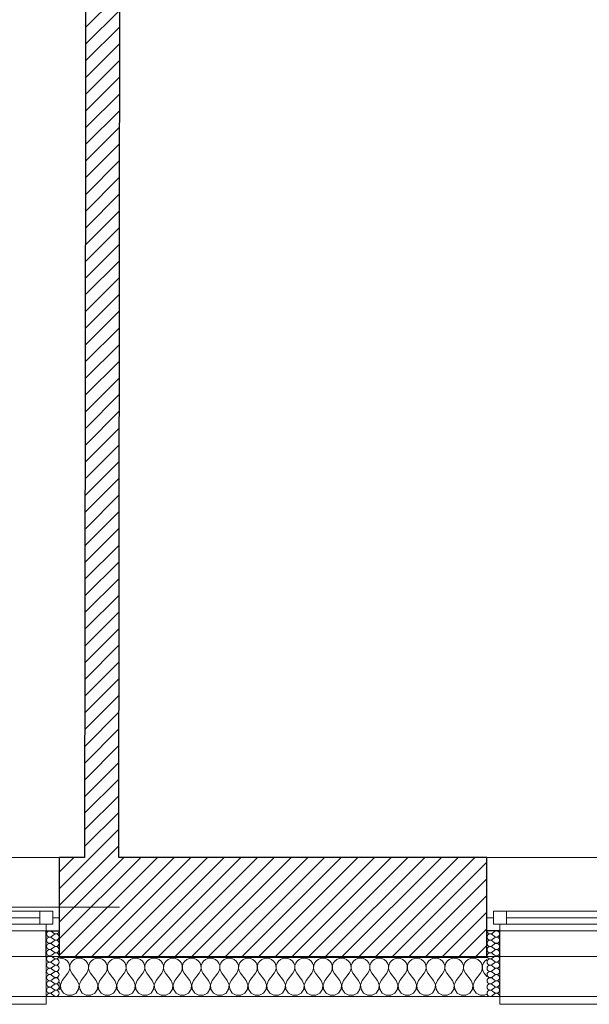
# Model space of a CAD drawing. Header units: millimetres. Extents: x -21056 to 421, y 9759 to 15589.
# Tile 105 of 120: x -999 to -782, y 9867 to 10243. Entities that reach past the tile are written whole.
import ezdxf

# ---------------------------------------------------------------- set-up
doc = ezdxf.new("R2010")
doc.units = ezdxf.units.MM
doc.header["$LTSCALE"] = 25
doc.header["$MEASUREMENT"] = 0
doc.linetypes.add('Kropki i Kreski', pattern=[670.277762, 352.777767, -176.388884, 0, -141.111112])
doc.linetypes.add('Przerywana', pattern=[240, 120, -120])
for name, color, linetype in [('Konstrukcja - Siatki mod', 7, 'Continuous'), ('KR_INW', 7, 'Continuous'), ('NAPIS_SODON', 7, 'Continuous'), ('Okna ArchiCADa', 7, 'Continuous')]:
    doc.layers.add(name, color=color, linetype=linetype)
for name, color, linetype, lineweight in [('Konstrukcja - Siatki mod_Nr_pióra__48', 1, 'Continuous', 15), ('KR_INW_Nr_pióra__101', 252, 'Continuous', 5), ('KR_INW_Nr_pióra__102', 3, 'Continuous', 5), ('KR_INW_Nr_pióra__27', 7, 'Continuous', 25), ('KR_INW_Nr_pióra__47', 7, 'Continuous', 15), ('NAPIS_SODON_Nr_pióra__1', 7, 'Continuous', 13), ('Okna ArchiCADa_Nr_pióra__1', 7, 'Continuous', 13), ('Okna ArchiCADa_Nr_pióra__27', 7, 'Continuous', 25)]:
    doc.layers.add(name, color=color, linetype=linetype, lineweight=lineweight)
pattern_1 = [(45, (0, 0), (-31.819804, 31.819804), [])]

# ---------------------------------------------------------------- blocks, each defined once
blk = doc.blocks.new('Strop_1', base_point=(179225, 121523.3))
at = {"layer": 'NAPIS_SODON_Nr_pióra__1', "linetype": 'Continuous', "flags": 128}
blk.add_lwpolyline([(179225, 121523.3), (179225.9, 107003.8), (250898.3, 107008.3), (250897.4, 121527.8)], close=True, dxfattribs=at)
blk = doc.blocks.new('*X413')
at = {"layer": 'KR_INW_Nr_pióra__102', "linetype": 'Continuous'}
for p, q in [((237857.1, 107001.6), (237853.4, 107001)), ((237866.9, 107000.2), (237857.1, 107001.6)), ((237875.9, 106996.2), (237866.9, 107000.2)), ((237883.5, 106989.9), (237875.9, 106996.2)), ((237889.1, 106981.8), (237883.5, 106989.9)), ((237892.2, 106972.5), (237889.1, 106981.8)), ((237892.7, 106962.6), (237892.2, 106972.5)), ((237893.5, 106972.5), (237893, 106962.6)), ((237896.6, 106981.8), (237893.5, 106972.5)), ((237902.2, 106989.9), (237896.6, 106981.8)), ((237909.8, 106996.2), (237902.2, 106989.9)), ((237918.8, 107000.2), (237909.8, 106996.2)), ((237928.6, 107001.6), (237918.8, 107000.2)), ((237938.3, 107000.2), (237928.6, 107001.6)), ((237947.3, 106996.2), (237938.3, 107000.2)), ((237954.9, 106989.9), (237947.3, 106996.2)), ((237960.5, 106981.8), (237954.9, 106989.9)), ((237963.7, 106972.5), (237960.5, 106981.8)), ((237964.1, 106962.6), (237963.7, 106972.5)), ((237964.9, 106972.5), (237964.4, 106962.6)), ((237968.1, 106981.8), (237964.9, 106972.5)), ((237973.6, 106989.9), (237968.1, 106981.8)), ((237981.2, 106996.2), (237973.6, 106989.9)), ((237990.2, 107000.2), (237981.2, 106996.2)), ((238000, 107001.6), (237990.2, 107000.2)), ((238009.8, 107000.2), (238000, 107001.6)), ((238018.8, 106996.2), (238009.8, 107000.2)), ((238026.4, 106989.9), (238018.8, 106996.2)), ((238031.9, 106981.8), (238026.4, 106989.9)), ((238035.1, 106972.5), (238031.9, 106981.8)), ((238035.6, 106962.6), (238035.1, 106972.5)), ((238036.3, 106972.5), (238035.9, 106962.6)), ((238039.5, 106981.8), (238036.3, 106972.5)), ((238045.1, 106989.9), (238039.5, 106981.8)), ((238052.7, 106996.2), (238045.1, 106989.9)), ((238061.7, 107000.2), (238052.7, 106996.2)), ((238071.4, 107001.6), (238061.7, 107000.2)), ((238081.2, 107000.2), (238071.4, 107001.6)), ((238090.2, 106996.2), (238081.2, 107000.2)), ((238097.8, 106989.9), (238090.2, 106996.2)), ((238103.4, 106981.8), (238097.8, 106989.9)), ((238106.5, 106972.5), (238103.4, 106981.8)), ((238107, 106962.6), (238106.5, 106972.5)), ((238107.8, 106972.5), (238107.3, 106962.6)), ((238110.9, 106981.8), (238107.8, 106972.5)), ((238116.5, 106989.9), (238110.9, 106981.8)), ((238124.1, 106996.2), (238116.5, 106989.9)), ((238133.1, 107000.2), (238124.1, 106996.2)), ((238142.9, 107001.6), (238133.1, 107000.2)), ((238152.6, 107000.2), (238142.9, 107001.6)), ((238161.6, 106996.2), (238152.6, 107000.2)), ((238169.2, 106989.9), (238161.6, 106996.2)), ((238174.8, 106981.8), (238169.2, 106989.9)), ((238177.9, 106972.5), (238174.8, 106981.8)), ((238178.4, 106962.6), (238177.9, 106972.5)), ((238179.2, 106972.5), (238178.7, 106962.6)), ((238182.3, 106981.8), (238179.2, 106972.5)), ((238187.9, 106989.9), (238182.3, 106981.8)), ((238195.5, 106996.2), (238187.9, 106989.9)), ((238204.5, 107000.2), (238195.5, 106996.2)), ((238214.3, 107001.6), (238204.5, 107000.2)), ((238224, 107000.2), (238214.3, 107001.6)), ((238233.1, 106996.2), (238224, 107000.2)), ((238240.6, 106989.9), (238233.1, 106996.2)), ((238246.2, 106981.8), (238240.6, 106989.9)), ((238249.4, 106972.5), (238246.2, 106981.8)), ((238249.9, 106962.6), (238249.4, 106972.5)), ((238250.6, 106972.5), (238250.1, 106962.6)), ((238253.8, 106981.8), (238250.6, 106972.5)), ((238259.4, 106989.9), (238253.8, 106981.8)), ((238266.9, 106996.2), (238259.4, 106989.9)), ((238276, 107000.2), (238266.9, 106996.2)), ((238285.7, 107001.6), (238276, 107000.2)), ((238295.5, 107000.2), (238285.7, 107001.6)), ((238304.5, 106996.2), (238295.5, 107000.2)), ((238312.1, 106989.9), (238304.5, 106996.2)), ((238317.7, 106981.8), (238312.1, 106989.9)), ((238320.8, 106972.5), (238317.7, 106981.8)), ((238321.3, 106962.6), (238320.8, 106972.5)), ((238322.1, 106972.5), (238321.6, 106962.6)), ((238325.2, 106981.8), (238322.1, 106972.5)), ((238330.8, 106989.9), (238325.2, 106981.8)), ((238338.4, 106996.2), (238330.8, 106989.9)), ((238347.4, 107000.2), (238338.4, 106996.2)), ((238357.1, 107001.6), (238347.4, 107000.2)), ((238366.9, 107000.2), (238357.1, 107001.6)), ((238375.9, 106996.2), (238366.9, 107000.2)), ((238383.5, 106989.9), (238375.9, 106996.2)), ((238389.1, 106981.8), (238383.5, 106989.9)), ((238392.2, 106972.5), (238389.1, 106981.8)), ((238392.7, 106962.6), (238392.2, 106972.5)), ((238393.5, 106972.5), (238393, 106962.6)), ((238396.6, 106981.8), (238393.5, 106972.5)), ((238402.2, 106989.9), (238396.6, 106981.8)), ((238409.8, 106996.2), (238402.2, 106989.9)), ((238418.8, 107000.2), (238409.8, 106996.2)), ((238428.6, 107001.6), (238418.8, 107000.2)), ((238438.3, 107000.2), (238428.6, 107001.6)), ((238447.3, 106996.2), (238438.3, 107000.2)), ((238454.9, 106989.9), (238447.3, 106996.2)), ((238460.5, 106981.8), (238454.9, 106989.9)), ((238463.7, 106972.5), (238460.5, 106981.8)), ((238464.1, 106962.6), (238463.7, 106972.5)), ((238464.9, 106972.5), (238464.4, 106962.6)), ((238468.1, 106981.8), (238464.9, 106972.5)), ((238473.6, 106989.9), (238468.1, 106981.8)), ((238481.2, 106996.2), (238473.6, 106989.9)), ((238490.2, 107000.2), (238481.2, 106996.2)), ((238500, 107001.6), (238490.2, 107000.2)), ((238509.8, 107000.2), (238500, 107001.6)), ((238518.8, 106996.2), (238509.8, 107000.2)), ((238526.4, 106989.9), (238518.8, 106996.2)), ((238531.9, 106981.8), (238526.4, 106989.9)), ((238535.1, 106972.5), (238531.9, 106981.8)), ((238535.6, 106962.6), (238535.1, 106972.5)), ((238536.3, 106972.5), (238535.9, 106962.6)), ((238539.5, 106981.8), (238536.3, 106972.5)), ((238545.1, 106989.9), (238539.5, 106981.8)), ((238552.7, 106996.2), (238545.1, 106989.9)), ((238561.7, 107000.2), (238552.7, 106996.2)), ((238571.4, 107001.6), (238561.7, 107000.2)), ((238581.2, 107000.2), (238571.4, 107001.6)), ((238590.2, 106996.2), (238581.2, 107000.2)), ((238597.8, 106989.9), (238590.2, 106996.2)), ((238603.4, 106981.8), (238597.8, 106989.9)), ((238606.5, 106972.5), (238603.4, 106981.8)), ((238607, 106962.6), (238606.5, 106972.5)), ((238607.8, 106972.5), (238607.3, 106962.6)), ((238610.9, 106981.8), (238607.8, 106972.5)), ((238616.5, 106989.9), (238610.9, 106981.8)), ((238624.1, 106996.2), (238616.5, 106989.9)), ((238633.1, 107000.2), (238624.1, 106996.2)), ((238642.9, 107001.6), (238633.1, 107000.2)), ((238652.6, 107000.2), (238642.9, 107001.6)), ((238661.6, 106996.2), (238652.6, 107000.2)), ((238669.2, 106989.9), (238661.6, 106996.2)), ((238674.8, 106981.8), (238669.2, 106989.9)), ((238677.9, 106972.5), (238674.8, 106981.8)), ((238678.4, 106962.6), (238677.9, 106972.5)), ((238679.2, 106972.5), (238678.7, 106962.6)), ((238682.3, 106981.8), (238679.2, 106972.5)), ((238687.9, 106989.9), (238682.3, 106981.8)), ((238695.5, 106996.2), (238687.9, 106989.9)), ((238704.5, 107000.2), (238695.5, 106996.2)), ((238714.3, 107001.6), (238704.5, 107000.2)), ((238724, 107000.2), (238714.3, 107001.6)), ((238733.1, 106996.2), (238724, 107000.2)), ((238740.6, 106989.9), (238733.1, 106996.2)), ((238746.2, 106981.8), (238740.6, 106989.9)), ((238749.4, 106972.5), (238746.2, 106981.8)), ((238749.9, 106962.6), (238749.4, 106972.5)), ((238750.6, 106972.5), (238750.1, 106962.6)), ((238753.8, 106981.8), (238750.6, 106972.5)), ((238759.4, 106989.9), (238753.8, 106981.8)), ((238766.9, 106996.2), (238759.4, 106989.9)), ((238776, 107000.2), (238766.9, 106996.2)), ((238785.7, 107001.6), (238776, 107000.2)), ((238795.5, 107000.2), (238785.7, 107001.6)), ((238804.5, 106996.2), (238795.5, 107000.2)), ((238812.1, 106989.9), (238804.5, 106996.2)), ((238817.7, 106981.8), (238812.1, 106989.9)), ((238820.8, 106972.5), (238817.7, 106981.8)), ((238821.3, 106962.6), (238820.8, 106972.5)), ((238822.1, 106972.5), (238821.6, 106962.6)), ((238825.2, 106981.8), (238822.1, 106972.5)), ((238830.8, 106989.9), (238825.2, 106981.8)), ((238838.4, 106996.2), (238830.8, 106989.9)), ((238847.4, 107000.2), (238838.4, 106996.2)), ((238857.1, 107001.6), (238847.4, 107000.2)), ((238866.9, 107000.2), (238857.1, 107001.6)), ((238875.9, 106996.2), (238866.9, 107000.2)), ((238883.5, 106989.9), (238875.9, 106996.2)), ((238889.1, 106981.8), (238883.5, 106989.9)), ((238892.2, 106972.5), (238889.1, 106981.8)), ((238892.7, 106962.6), (238892.2, 106972.5)), ((238893.5, 106972.5), (238893, 106962.6)), ((238896.6, 106981.8), (238893.5, 106972.5)), ((238902.2, 106989.9), (238896.6, 106981.8)), ((238909.8, 106996.2), (238902.2, 106989.9)), ((238918.8, 107000.2), (238909.8, 106996.2)), ((238928.6, 107001.6), (238918.8, 107000.2)), ((238938.3, 107000.2), (238928.6, 107001.6)), ((238947.3, 106996.2), (238938.3, 107000.2)), ((238954.9, 106989.9), (238947.3, 106996.2)), ((238960.5, 106981.8), (238954.9, 106989.9)), ((238963.7, 106972.5), (238960.5, 106981.8)), ((238964.1, 106962.6), (238963.7, 106972.5)), ((238964.9, 106972.5), (238964.4, 106962.6)), ((238968.1, 106981.8), (238964.9, 106972.5)), ((238973.6, 106989.9), (238968.1, 106981.8)), ((238981.2, 106996.2), (238973.6, 106989.9)), ((238990.2, 107000.2), (238981.2, 106996.2)), ((239000, 107001.6), (238990.2, 107000.2)), ((239009.8, 107000.2), (239000, 107001.6)), ((239018.8, 106996.2), (239009.8, 107000.2)), ((239026.4, 106989.9), (239018.8, 106996.2)), ((239031.9, 106981.8), (239026.4, 106989.9)), ((239035.1, 106972.5), (239031.9, 106981.8)), ((239035.6, 106962.6), (239035.1, 106972.5)), ((239036.3, 106972.5), (239035.9, 106962.6)), ((239039.5, 106981.8), (239036.3, 106972.5)), ((239045.1, 106989.9), (239039.5, 106981.8)), ((239052.7, 106996.2), (239045.1, 106989.9)), ((239061.7, 107000.2), (239052.7, 106996.2)), ((239071.4, 107001.6), (239061.7, 107000.2)), ((239081.2, 107000.2), (239071.4, 107001.6)), ((239090.2, 106996.2), (239081.2, 107000.2)), ((239097.8, 106989.9), (239090.2, 106996.2)), ((239103.4, 106981.8), (239097.8, 106989.9)), ((239106.5, 106972.5), (239103.4, 106981.8)), ((239107, 106962.6), (239106.5, 106972.5)), ((239107.8, 106972.5), (239107.3, 106962.6)), ((239110.9, 106981.8), (239107.8, 106972.5)), ((239116.5, 106989.9), (239110.9, 106981.8)), ((239124.1, 106996.2), (239116.5, 106989.9)), ((239133.1, 107000.2), (239124.1, 106996.2)), ((239142.9, 107001.6), (239133.1, 107000.2)), ((239152.6, 107000.2), (239142.9, 107001.6)), ((239161.6, 106996.2), (239152.6, 107000.2)), ((239169.2, 106989.9), (239161.6, 106996.2)), ((239174.8, 106981.8), (239169.2, 106989.9)), ((239177.9, 106972.5), (239174.8, 106981.8)), ((239178.4, 106962.6), (239177.9, 106972.5)), ((239179.2, 106972.5), (239178.7, 106962.6)), ((239182.3, 106981.8), (239179.2, 106972.5)), ((239187.9, 106989.9), (239182.3, 106981.8)), ((239195.5, 106996.2), (239187.9, 106989.9)), ((239204.5, 107000.2), (239195.5, 106996.2)), ((239214.3, 107001.6), (239204.5, 107000.2)), ((239224, 107000.2), (239214.3, 107001.6)), ((239233.1, 106996.2), (239224, 107000.2)), ((239240.6, 106989.9), (239233.1, 106996.2)), ((239246.2, 106981.8), (239240.6, 106989.9)), ((239249.4, 106972.5), (239246.2, 106981.8)), ((239249.9, 106962.6), (239249.4, 106972.5)), ((239250.6, 106972.5), (239250.1, 106962.6)), ((239253.8, 106981.8), (239250.6, 106972.5)), ((239259.4, 106989.9), (239253.8, 106981.8)), ((239266.9, 106996.2), (239259.4, 106989.9)), ((239276, 107000.2), (239266.9, 106996.2)), ((239285.7, 107001.6), (239276, 107000.2)), ((239295.5, 107000.2), (239285.7, 107001.6)), ((239304.5, 106996.2), (239295.5, 107000.2)), ((239312.1, 106989.9), (239304.5, 106996.2)), ((239317.7, 106981.8), (239312.1, 106989.9)), ((239320.8, 106972.5), (239317.7, 106981.8)), ((239321.3, 106962.6), (239320.8, 106972.5)), ((239322.1, 106972.5), (239321.6, 106962.6)), ((239325.2, 106981.8), (239322.1, 106972.5)), ((239330.8, 106989.9), (239325.2, 106981.8)), ((239338.4, 106996.2), (239330.8, 106989.9)), ((239347.4, 107000.2), (239338.4, 106996.2)), ((239357.1, 107001.6), (239347.4, 107000.2)), ((239366.9, 107000.2), (239357.1, 107001.6)), ((239375.9, 106996.2), (239366.9, 107000.2)), ((239383.5, 106989.9), (239375.9, 106996.2)), ((239389.1, 106981.8), (239383.5, 106989.9)), ((239392.2, 106972.5), (239389.1, 106981.8)), ((239392.7, 106962.6), (239392.2, 106972.5)), ((239393.5, 106972.5), (239393, 106962.6)), ((239396.6, 106981.8), (239393.5, 106972.5)), ((239402.2, 106989.9), (239396.6, 106981.8)), ((239409.8, 106996.2), (239402.2, 106989.9)), ((239418.8, 107000.2), (239409.8, 106996.2)), ((239428.6, 107001.6), (239418.8, 107000.2)), ((239438.3, 107000.2), (239428.6, 107001.6)), ((239447.3, 106996.2), (239438.3, 107000.2)), ((239454.9, 106989.9), (239447.3, 106996.2)), ((239460.5, 106981.8), (239454.9, 106989.9)), ((239463.7, 106972.5), (239460.5, 106981.8)), ((239464.1, 106962.6), (239463.7, 106972.5)), ((239464.9, 106972.5), (239464.4, 106962.6)), ((239468.1, 106981.8), (239464.9, 106972.5)), ((239473.6, 106989.9), (239468.1, 106981.8)), ((239481.2, 106996.2), (239473.6, 106989.9)), ((239481.3, 106996.3), (239481.2, 106996.2)), ((237864.3, 106915.9), (237885.7, 106944.4)), ((237885.7, 106944.4), (237890.5, 106953.1)), ((237890.5, 106953.1), (237892.7, 106962.6)), ((237893, 106962.6), (237895.2, 106953.1)), ((237895.2, 106953.1), (237900, 106944.4)), ((237921.4, 106915.9), (237900, 106944.4)), ((237935.7, 106915.9), (237957.1, 106944.4)), ((237957.1, 106944.4), (237961.9, 106953.1)), ((237961.9, 106953.1), (237964.1, 106962.6)), ((237964.4, 106962.6), (237966.7, 106953.1)), ((237966.7, 106953.1), (237971.4, 106944.4)), ((237992.9, 106915.9), (237971.4, 106944.4)), ((238007.1, 106915.9), (238028.6, 106944.4)), ((238028.6, 106944.4), (238033.3, 106953.1)), ((238033.3, 106953.1), (238035.6, 106962.6)), ((238035.9, 106962.6), (238038.1, 106953.1)), ((238038.1, 106953.1), (238042.9, 106944.4)), ((238064.3, 106915.9), (238042.9, 106944.4)), ((238078.6, 106915.9), (238100, 106944.4)), ((238100, 106944.4), (238104.8, 106953.1)), ((238104.8, 106953.1), (238107, 106962.6)), ((238107.3, 106962.6), (238109.5, 106953.1)), ((238109.5, 106953.1), (238114.3, 106944.4)), ((238135.7, 106915.9), (238114.3, 106944.4)), ((238150, 106915.9), (238171.4, 106944.4)), ((238171.4, 106944.4), (238176.2, 106953.1)), ((238176.2, 106953.1), (238178.4, 106962.6)), ((238178.7, 106962.6), (238180.9, 106953.1)), ((238180.9, 106953.1), (238185.7, 106944.4)), ((238207.1, 106915.9), (238185.7, 106944.4)), ((238221.4, 106915.9), (238242.9, 106944.4)), ((238242.9, 106944.4), (238247.6, 106953.1)), ((238247.6, 106953.1), (238249.9, 106962.6)), ((238250.1, 106962.6), (238252.4, 106953.1)), ((238252.4, 106953.1), (238257.1, 106944.4)), ((238278.6, 106915.9), (238257.1, 106944.4)), ((238292.9, 106915.9), (238314.3, 106944.4)), ((238314.3, 106944.4), (238319.1, 106953.1)), ((238319.1, 106953.1), (238321.3, 106962.6)), ((238321.6, 106962.6), (238323.8, 106953.1)), ((238323.8, 106953.1), (238328.6, 106944.4)), ((238350, 106915.9), (238328.6, 106944.4)), ((238364.3, 106915.9), (238385.7, 106944.4)), ((238385.7, 106944.4), (238390.5, 106953.1)), ((238390.5, 106953.1), (238392.7, 106962.6)), ((238393, 106962.6), (238395.2, 106953.1)), ((238395.2, 106953.1), (238400, 106944.4)), ((238421.4, 106915.9), (238400, 106944.4)), ((238435.7, 106915.9), (238457.1, 106944.4)), ((238457.1, 106944.4), (238461.9, 106953.1)), ((238461.9, 106953.1), (238464.1, 106962.6)), ((238464.4, 106962.6), (238466.7, 106953.1)), ((238466.7, 106953.1), (238471.4, 106944.4)), ((238492.9, 106915.9), (238471.4, 106944.4)), ((238507.1, 106915.9), (238528.6, 106944.4)), ((238528.6, 106944.4), (238533.3, 106953.1)), ((238533.3, 106953.1), (238535.6, 106962.6)), ((238535.9, 106962.6), (238538.1, 106953.1)), ((238538.1, 106953.1), (238542.9, 106944.4)), ((238564.3, 106915.9), (238542.9, 106944.4)), ((238578.6, 106915.9), (238600, 106944.4)), ((238600, 106944.4), (238604.8, 106953.1)), ((238604.8, 106953.1), (238607, 106962.6)), ((238607.3, 106962.6), (238609.5, 106953.1)), ((238609.5, 106953.1), (238614.3, 106944.4)), ((238635.7, 106915.9), (238614.3, 106944.4)), ((238650, 106915.9), (238671.4, 106944.4)), ((238671.4, 106944.4), (238676.2, 106953.1)), ((238676.2, 106953.1), (238678.4, 106962.6)), ((238678.7, 106962.6), (238680.9, 106953.1)), ((238680.9, 106953.1), (238685.7, 106944.4)), ((238707.1, 106915.9), (238685.7, 106944.4)), ((238721.4, 106915.9), (238742.9, 106944.4)), ((238742.9, 106944.4), (238747.6, 106953.1)), ((238747.6, 106953.1), (238749.9, 106962.6)), ((238750.1, 106962.6), (238752.4, 106953.1)), ((238752.4, 106953.1), (238757.1, 106944.4)), ((238778.6, 106915.9), (238757.1, 106944.4)), ((238792.9, 106915.9), (238814.3, 106944.4)), ((238814.3, 106944.4), (238819.1, 106953.1)), ((238819.1, 106953.1), (238821.3, 106962.6)), ((238821.6, 106962.6), (238823.8, 106953.1)), ((238823.8, 106953.1), (238828.6, 106944.4)), ((238850, 106915.9), (238828.6, 106944.4)), ((238864.3, 106915.9), (238885.7, 106944.4)), ((238885.7, 106944.4), (238890.5, 106953.1)), ((238890.5, 106953.1), (238892.7, 106962.6)), ((238893, 106962.6), (238895.2, 106953.1)), ((238895.2, 106953.1), (238900, 106944.4)), ((238921.4, 106915.9), (238900, 106944.4)), ((238935.7, 106915.9), (238957.1, 106944.4)), ((238957.1, 106944.4), (238961.9, 106953.1)), ((238961.9, 106953.1), (238964.1, 106962.6)), ((238964.4, 106962.6), (238966.7, 106953.1)), ((238966.7, 106953.1), (238971.4, 106944.4)), ((238992.9, 106915.9), (238971.4, 106944.4)), ((239007.1, 106915.9), (239028.6, 106944.4)), ((239028.6, 106944.4), (239033.3, 106953.1)), ((239033.3, 106953.1), (239035.6, 106962.6)), ((239035.9, 106962.6), (239038.1, 106953.1)), ((239038.1, 106953.1), (239042.9, 106944.4)), ((239064.3, 106915.9), (239042.9, 106944.4)), ((239078.6, 106915.9), (239100, 106944.4)), ((239100, 106944.4), (239104.8, 106953.1)), ((239104.8, 106953.1), (239107, 106962.6)), ((239107.3, 106962.6), (239109.5, 106953.1)), ((239109.5, 106953.1), (239114.3, 106944.4)), ((239135.7, 106915.9), (239114.3, 106944.4)), ((239150, 106915.9), (239171.4, 106944.4)), ((239171.4, 106944.4), (239176.2, 106953.1)), ((239176.2, 106953.1), (239178.4, 106962.6)), ((239178.7, 106962.6), (239180.9, 106953.1)), ((239180.9, 106953.1), (239185.7, 106944.4)), ((239207.1, 106915.9), (239185.7, 106944.4)), ((239221.4, 106915.9), (239242.9, 106944.4)), ((239242.9, 106944.4), (239247.6, 106953.1)), ((239247.6, 106953.1), (239249.9, 106962.6)), ((239250.1, 106962.6), (239252.4, 106953.1)), ((239252.4, 106953.1), (239257.1, 106944.4)), ((239278.6, 106915.9), (239257.1, 106944.4)), ((239292.9, 106915.9), (239314.3, 106944.4)), ((239314.3, 106944.4), (239319.1, 106953.1)), ((239319.1, 106953.1), (239321.3, 106962.6)), ((239321.6, 106962.6), (239323.8, 106953.1)), ((239323.8, 106953.1), (239328.6, 106944.4)), ((239350, 106915.9), (239328.6, 106944.4)), ((239364.3, 106915.9), (239385.7, 106944.4)), ((239385.7, 106944.4), (239390.5, 106953.1)), ((239390.5, 106953.1), (239392.7, 106962.6)), ((239393, 106962.6), (239395.2, 106953.1)), ((239395.2, 106953.1), (239400, 106944.4)), ((239421.4, 106915.9), (239400, 106944.4)), ((239435.7, 106915.9), (239457.1, 106944.4)), ((239457.1, 106944.4), (239461.9, 106953.1)), ((239461.9, 106953.1), (239464.1, 106962.6)), ((239464.4, 106962.6), (239466.7, 106953.1)), ((239466.7, 106953.1), (239471.4, 106944.4)), ((239481.3, 106931.2), (239471.4, 106944.4)), ((237856.7, 106899.8), (237853.4, 106907.8)), ((237855.1, 106882.5), (237856.7, 106899.8)), ((237864.3, 106915.9), (237857.6, 106899.8)), ((237857.6, 106899.8), (237859.2, 106882.5)), ((237928.2, 106899.8), (237921.4, 106915.9)), ((237926.5, 106882.5), (237928.2, 106899.8)), ((237935.7, 106915.9), (237929, 106899.8)), ((237929, 106899.8), (237930.6, 106882.5)), ((237999.6, 106899.8), (237992.9, 106915.9)), ((237997.9, 106882.5), (237999.6, 106899.8)), ((238007.1, 106915.9), (238000.4, 106899.8)), ((238000.4, 106899.8), (238002.1, 106882.5)), ((238071, 106899.8), (238064.3, 106915.9)), ((238069.4, 106882.5), (238071, 106899.8)), ((238078.6, 106915.9), (238071.8, 106899.8)), ((238071.8, 106899.8), (238073.5, 106882.5)), ((238142.4, 106899.8), (238135.7, 106915.9)), ((238140.8, 106882.5), (238142.4, 106899.8)), ((238150, 106915.9), (238143.3, 106899.8)), ((238143.3, 106899.8), (238144.9, 106882.5)), ((238213.9, 106899.8), (238207.1, 106915.9)), ((238212.2, 106882.5), (238213.9, 106899.8)), ((238221.4, 106915.9), (238214.7, 106899.8)), ((238214.7, 106899.8), (238216.3, 106882.5)), ((238285.3, 106899.8), (238278.6, 106915.9)), ((238283.7, 106882.5), (238285.3, 106899.8)), ((238292.9, 106915.9), (238286.1, 106899.8)), ((238286.1, 106899.8), (238287.8, 106882.5)), ((238356.7, 106899.8), (238350, 106915.9)), ((238355.1, 106882.5), (238356.7, 106899.8)), ((238364.3, 106915.9), (238357.6, 106899.8)), ((238357.6, 106899.8), (238359.2, 106882.5)), ((238428.2, 106899.8), (238421.4, 106915.9)), ((238426.5, 106882.5), (238428.2, 106899.8)), ((238435.7, 106915.9), (238429, 106899.8)), ((238429, 106899.8), (238430.6, 106882.5)), ((238499.6, 106899.8), (238492.9, 106915.9)), ((238497.9, 106882.5), (238499.6, 106899.8)), ((238507.1, 106915.9), (238500.4, 106899.8)), ((238500.4, 106899.8), (238502.1, 106882.5)), ((238571, 106899.8), (238564.3, 106915.9)), ((238569.4, 106882.5), (238571, 106899.8)), ((238578.6, 106915.9), (238571.8, 106899.8)), ((238571.8, 106899.8), (238573.5, 106882.5)), ((238642.4, 106899.8), (238635.7, 106915.9)), ((238640.8, 106882.5), (238642.4, 106899.8)), ((238650, 106915.9), (238643.3, 106899.8)), ((238643.3, 106899.8), (238644.9, 106882.5)), ((238713.9, 106899.8), (238707.1, 106915.9)), ((238712.2, 106882.5), (238713.9, 106899.8)), ((238721.4, 106915.9), (238714.7, 106899.8)), ((238714.7, 106899.8), (238716.3, 106882.5)), ((238785.3, 106899.8), (238778.6, 106915.9)), ((238783.7, 106882.5), (238785.3, 106899.8)), ((238792.9, 106915.9), (238786.1, 106899.8)), ((238786.1, 106899.8), (238787.8, 106882.5)), ((238856.7, 106899.8), (238850, 106915.9)), ((238855.1, 106882.5), (238856.7, 106899.8)), ((238864.3, 106915.9), (238857.6, 106899.8)), ((238857.6, 106899.8), (238859.2, 106882.5)), ((238928.2, 106899.8), (238921.4, 106915.9)), ((238926.5, 106882.5), (238928.2, 106899.8)), ((238935.7, 106915.9), (238929, 106899.8)), ((238929, 106899.8), (238930.6, 106882.5)), ((238999.6, 106899.8), (238992.9, 106915.9)), ((238997.9, 106882.5), (238999.6, 106899.8)), ((239007.1, 106915.9), (239000.4, 106899.8)), ((239000.4, 106899.8), (239002.1, 106882.5)), ((239071, 106899.8), (239064.3, 106915.9)), ((239069.4, 106882.5), (239071, 106899.8)), ((239078.6, 106915.9), (239071.8, 106899.8)), ((239071.8, 106899.8), (239073.5, 106882.5)), ((239142.4, 106899.8), (239135.7, 106915.9)), ((239140.8, 106882.5), (239142.4, 106899.8)), ((239150, 106915.9), (239143.3, 106899.8)), ((239143.3, 106899.8), (239144.9, 106882.5)), ((239213.9, 106899.8), (239207.1, 106915.9)), ((239212.2, 106882.5), (239213.9, 106899.8)), ((239221.4, 106915.9), (239214.7, 106899.8)), ((239214.7, 106899.8), (239216.3, 106882.5)), ((239285.3, 106899.8), (239278.6, 106915.9)), ((239283.7, 106882.5), (239285.3, 106899.8)), ((239292.9, 106915.9), (239286.1, 106899.8)), ((239286.1, 106899.8), (239287.8, 106882.5)), ((239356.7, 106899.8), (239350, 106915.9)), ((239355.1, 106882.5), (239356.7, 106899.8)), ((239364.3, 106915.9), (239357.6, 106899.8)), ((239357.6, 106899.8), (239359.2, 106882.5)), ((239428.2, 106899.8), (239421.4, 106915.9)), ((239426.5, 106882.5), (239428.2, 106899.8)), ((239435.7, 106915.9), (239429, 106899.8)), ((239429, 106899.8), (239430.6, 106882.5)), ((237853.4, 106879.9), (237855.1, 106882.5)), ((237859.2, 106882.5), (237868.8, 106868)), ((237868.8, 106868), (237884.2, 106859.8)), ((237884.2, 106859.8), (237901.6, 106859.8)), ((237901.6, 106859.8), (237916.9, 106868)), ((237916.9, 106868), (237926.5, 106882.5)), ((237930.6, 106882.5), (237940.3, 106868)), ((237940.3, 106868), (237955.6, 106859.8)), ((237955.6, 106859.8), (237973, 106859.8)), ((237973, 106859.8), (237988.3, 106868)), ((237988.3, 106868), (237997.9, 106882.5)), ((238002.1, 106882.5), (238011.7, 106868)), ((238011.7, 106868), (238027, 106859.8)), ((238027, 106859.8), (238044.4, 106859.8)), ((238044.4, 106859.8), (238059.7, 106868)), ((238059.7, 106868), (238069.4, 106882.5)), ((238073.5, 106882.5), (238083.1, 106868)), ((238083.1, 106868), (238098.4, 106859.8)), ((238098.4, 106859.8), (238115.8, 106859.8)), ((238115.8, 106859.8), (238131.2, 106868)), ((238131.2, 106868), (238140.8, 106882.5)), ((238144.9, 106882.5), (238154.5, 106868)), ((238154.5, 106868), (238169.9, 106859.8)), ((238169.9, 106859.8), (238187.3, 106859.8)), ((238187.3, 106859.8), (238202.6, 106868)), ((238202.6, 106868), (238212.2, 106882.5)), ((238216.3, 106882.5), (238226, 106868)), ((238226, 106868), (238241.3, 106859.8)), ((238241.3, 106859.8), (238258.7, 106859.8)), ((238258.7, 106859.8), (238274, 106868)), ((238274, 106868), (238283.7, 106882.5)), ((238287.8, 106882.5), (238297.4, 106868)), ((238297.4, 106868), (238312.7, 106859.8)), ((238312.7, 106859.8), (238330.1, 106859.8)), ((238330.1, 106859.8), (238345.5, 106868)), ((238345.5, 106868), (238355.1, 106882.5)), ((238359.2, 106882.5), (238368.8, 106868)), ((238368.8, 106868), (238384.2, 106859.8)), ((238384.2, 106859.8), (238401.6, 106859.8)), ((238401.6, 106859.8), (238416.9, 106868)), ((238416.9, 106868), (238426.5, 106882.5)), ((238430.6, 106882.5), (238440.3, 106868)), ((238440.3, 106868), (238455.6, 106859.8)), ((238455.6, 106859.8), (238473, 106859.8)), ((238473, 106859.8), (238488.3, 106868)), ((238488.3, 106868), (238497.9, 106882.5)), ((238502.1, 106882.5), (238511.7, 106868)), ((238511.7, 106868), (238527, 106859.8)), ((238527, 106859.8), (238544.4, 106859.8)), ((238544.4, 106859.8), (238559.7, 106868)), ((238559.7, 106868), (238569.4, 106882.5)), ((238573.5, 106882.5), (238583.1, 106868)), ((238583.1, 106868), (238598.4, 106859.8)), ((238598.4, 106859.8), (238615.8, 106859.8)), ((238615.8, 106859.8), (238631.2, 106868)), ((238631.2, 106868), (238640.8, 106882.5)), ((238644.9, 106882.5), (238654.5, 106868)), ((238654.5, 106868), (238669.9, 106859.8)), ((238669.9, 106859.8), (238687.3, 106859.8)), ((238687.3, 106859.8), (238702.6, 106868)), ((238702.6, 106868), (238712.2, 106882.5)), ((238716.3, 106882.5), (238726, 106868)), ((238726, 106868), (238741.3, 106859.8)), ((238741.3, 106859.8), (238758.7, 106859.8)), ((238758.7, 106859.8), (238774, 106868)), ((238774, 106868), (238783.7, 106882.5)), ((238787.8, 106882.5), (238797.4, 106868)), ((238797.4, 106868), (238812.7, 106859.8)), ((238812.7, 106859.8), (238830.1, 106859.8)), ((238830.1, 106859.8), (238845.5, 106868)), ((238845.5, 106868), (238855.1, 106882.5)), ((238859.2, 106882.5), (238868.8, 106868)), ((238868.8, 106868), (238884.2, 106859.8)), ((238884.2, 106859.8), (238901.6, 106859.8)), ((238901.6, 106859.8), (238916.9, 106868)), ((238916.9, 106868), (238926.5, 106882.5)), ((238930.6, 106882.5), (238940.3, 106868)), ((238940.3, 106868), (238955.6, 106859.8)), ((238955.6, 106859.8), (238973, 106859.8)), ((238973, 106859.8), (238988.3, 106868)), ((238988.3, 106868), (238997.9, 106882.5)), ((239002.1, 106882.5), (239011.7, 106868)), ((239011.7, 106868), (239027, 106859.8)), ((239027, 106859.8), (239044.4, 106859.8)), ((239044.4, 106859.8), (239059.7, 106868)), ((239059.7, 106868), (239069.4, 106882.5)), ((239073.5, 106882.5), (239083.1, 106868)), ((239083.1, 106868), (239098.4, 106859.8)), ((239098.4, 106859.8), (239115.8, 106859.8)), ((239115.8, 106859.8), (239131.2, 106868)), ((239131.2, 106868), (239140.8, 106882.5)), ((239144.9, 106882.5), (239154.5, 106868)), ((239154.5, 106868), (239169.9, 106859.8)), ((239169.9, 106859.8), (239187.3, 106859.8)), ((239187.3, 106859.8), (239202.6, 106868)), ((239202.6, 106868), (239212.2, 106882.5)), ((239216.3, 106882.5), (239226, 106868)), ((239226, 106868), (239241.3, 106859.8)), ((239241.3, 106859.8), (239258.7, 106859.8)), ((239258.7, 106859.8), (239274, 106868)), ((239274, 106868), (239283.7, 106882.5)), ((239287.8, 106882.5), (239297.4, 106868)), ((239297.4, 106868), (239312.7, 106859.8)), ((239312.7, 106859.8), (239330.1, 106859.8)), ((239330.1, 106859.8), (239345.5, 106868)), ((239345.5, 106868), (239355.1, 106882.5)), ((239359.2, 106882.5), (239368.8, 106868)), ((239368.8, 106868), (239384.2, 106859.8)), ((239384.2, 106859.8), (239401.6, 106859.8)), ((239401.6, 106859.8), (239416.9, 106868)), ((239416.9, 106868), (239426.5, 106882.5)), ((239430.6, 106882.5), (239440.3, 106868)), ((239440.3, 106868), (239455.6, 106859.8)), ((239455.6, 106859.8), (239473, 106859.8)), ((239473, 106859.8), (239481.3, 106864.3))]:
    blk.add_line(p, q, dxfattribs=at)
blk = doc.blocks.new('*X427')
at = {"layer": 'KR_INW_Nr_pióra__102', "linetype": 'Continuous'}
for p, q in [((237833.1, 107095.6), (237823.6, 107102.8)), ((237833.1, 107090.9), (237823.6, 107083.7)), ((237833.1, 107071.8), (237823.6, 107079)), ((237833.1, 107067), (237823.6, 107059.9)), ((237833.1, 107048), (237823.6, 107055.1)), ((237833.1, 107043.2), (237823.6, 107036.1)), ((237833.1, 107024.2), (237823.6, 107031.3)), ((237833.1, 107019.4), (237823.6, 107012.3)), ((237833.1, 107000.4), (237823.6, 107007.5)), ((237833.1, 106995.6), (237823.6, 106988.5)), ((237833.1, 106976.6), (237823.6, 106983.7)), ((237833.1, 106971.8), (237823.6, 106964.7)), ((237833.1, 106952.8), (237823.6, 106959.9)), ((237833.1, 106948), (237823.6, 106940.9)), ((237833.1, 106929), (237823.6, 106936.1)), ((237833.1, 106924.2), (237823.6, 106917)), ((237833.1, 106905.1), (237823.6, 106912.3)), ((237833.1, 106900.4), (237823.6, 106893.2)), ((237833.1, 106881.3), (237823.6, 106888.5)), ((237833.1, 106876.6), (237823.6, 106869.4)), ((237833.1, 106857.5), (237823.6, 106864.7))]:
    blk.add_line(p, q, dxfattribs=at)
for centre, start, end in [((237816.5, 107093.2), 53.1301, 180), ((237816.5, 107093.2), 180, 306.8699), ((237816.5, 107069.4), 53.1301, 180), ((237840.3, 107105.1), 233.1301, 0), ((237840.3, 107081.3), 233.1301, 126.8699), ((237816.5, 107069.4), 180, 306.8699), ((237816.5, 107045.6), 53.1301, 180), ((237816.5, 107045.6), 180, 306.8699), ((237840.3, 107057.5), 233.1301, 126.8699), ((237840.3, 107033.7), 233.1301, 126.8699), ((237816.5, 107021.8), 53.1301, 180), ((237816.5, 107021.8), 180, 306.8699), ((237816.5, 106998), 53.1301, 180), ((237840.3, 107009.9), 233.1301, 126.8699), ((237816.5, 106998), 180, 306.8699), ((237816.5, 106974.2), 53.1301, 180), ((237816.5, 106974.2), 180, 306.8699), ((237840.3, 106986.1), 233.1301, 126.8699), ((237840.3, 106962.3), 233.1301, 126.8699), ((237816.5, 106950.4), 53.1301, 180), ((237816.5, 106950.4), 180, 306.8699), ((237816.5, 106926.6), 53.1301, 180), ((237840.3, 106938.5), 233.1301, 126.8699), ((237816.5, 106926.6), 180, 306.8699), ((237816.5, 106902.8), 53.1301, 180), ((237816.5, 106902.8), 180, 306.8699), ((237816.5, 106879), 53.1301, 180), ((237840.3, 106914.7), 233.1301, 126.8699), ((237840.3, 106890.9), 233.1301, 126.8699), ((237816.5, 106879), 180, 306.8699), ((237816.5, 106855.1), 53.1301, 180), ((237840.3, 106867), 233.1301, 126.8699)]:
    blk.add_arc(centre, 11.9, start, end, dxfattribs=at)
blk = doc.blocks.new('*X428')
at = {"layer": 'KR_INW_Nr_pióra__102', "linetype": 'Continuous'}
for p, q in [((239501.6, 107095.6), (239511.1, 107102.8)), ((239501.6, 107090.9), (239511.1, 107083.7)), ((239501.6, 107071.8), (239511.1, 107079)), ((239501.6, 107067), (239511.1, 107059.9)), ((239501.6, 107048), (239511.1, 107055.1)), ((239501.6, 107043.2), (239511.1, 107036.1)), ((239501.6, 107024.2), (239511.1, 107031.3)), ((239501.6, 107019.4), (239511.1, 107012.3)), ((239501.6, 107000.4), (239511.1, 107007.5)), ((239501.6, 106995.6), (239511.1, 106988.5)), ((239501.6, 106976.6), (239511.1, 106983.7)), ((239501.6, 106971.8), (239511.1, 106964.7)), ((239501.6, 106952.8), (239511.1, 106959.9)), ((239501.6, 106948), (239511.1, 106940.9)), ((239501.6, 106929), (239511.1, 106936.1)), ((239501.6, 106924.2), (239511.1, 106917)), ((239501.6, 106905.1), (239511.1, 106912.3)), ((239501.6, 106900.4), (239511.1, 106893.2)), ((239501.6, 106881.3), (239511.1, 106888.5)), ((239501.6, 106876.6), (239511.1, 106869.4)), ((239501.6, 106857.5), (239511.1, 106864.7))]:
    blk.add_line(p, q, dxfattribs=at)
for centre, start, end in [((239494.4, 107105.1), 180, 306.8699), ((239494.4, 107081.3), 53.1301, 306.8699), ((239518.2, 107093.2), 0, 126.8699), ((239518.2, 107093.2), 233.1301, 0), ((239518.2, 107069.4), 0, 126.8699), ((239494.4, 107057.5), 53.1301, 306.8699), ((239494.4, 107033.7), 53.1301, 306.8699), ((239518.2, 107069.4), 233.1301, 0), ((239518.2, 107045.6), 0, 126.8699), ((239518.2, 107045.6), 233.1301, 0), ((239494.4, 107009.9), 53.1301, 306.8699), ((239518.2, 107021.8), 0, 126.8699), ((239518.2, 107021.8), 233.1301, 0), ((239518.2, 106998), 0, 126.8699), ((239494.4, 106986.1), 53.1301, 306.8699), ((239494.4, 106962.3), 53.1301, 306.8699), ((239518.2, 106998), 233.1301, 0), ((239518.2, 106974.2), 0, 126.8699), ((239518.2, 106974.2), 233.1301, 0), ((239494.4, 106938.5), 53.1301, 306.8699), ((239518.2, 106950.4), 0, 126.8699), ((239518.2, 106950.4), 233.1301, 0), ((239518.2, 106926.6), 0, 126.8699), ((239494.4, 106914.7), 53.1301, 306.8699), ((239494.4, 106890.9), 53.1301, 306.8699), ((239518.2, 106926.6), 233.1301, 0), ((239518.2, 106902.8), 0, 126.8699), ((239518.2, 106902.8), 233.1301, 0), ((239518.2, 106879), 0, 126.8699), ((239494.4, 106867), 53.1301, 306.8699), ((239518.2, 106879), 233.1301, 0), ((239518.2, 106855.1), 0, 126.8699)]:
    blk.add_arc(centre, 11.9, start, end, dxfattribs=at)
blk = doc.blocks.new('Okno dwuskrzydłowe 19_5')
at = {"layer": 'Okna ArchiCADa_Nr_pióra__1', "linetype": 'Continuous'}
for p, q in [((-566.8, 230), (566.8, 230)), ((-566.8, 0), (-541.8, 0)), ((-541.8, 25), (-491.8, 25)), ((-541.8, -25), (-541.8, 25)), ((-541.8, 0), (-541.8, -25)), ((-491.8, 25), (-50, 25)), ((-491.8, 25), (-491.8, -25)), ((-491.8, 25), (-50, 25)), ((-491.8, 0), (-50, 0)), ((-50, -25), (-50, 25)), ((-50, 25), (0, 25)), ((0, 25), (0, -25)), ((0, 25), (50, 25)), ((0, -25), (0, 25)), ((50, 25), (491.8, 25)), ((50, 25), (50, -25)), ((50, 25), (491.8, 25)), ((50, 0), (491.8, 0)), ((491.8, -25), (491.8, 25)), ((491.8, 25), (541.8, 25)), ((541.8, 25), (541.8, -25)), ((541.8, -25), (541.8, 0)), ((541.8, 0), (566.8, 0)), ((-541.8, -25), (-516.8, -25)), ((-491.8, -25), (-541.8, -25)), ((-516.8, -25), (-516.8, -50)), ((-50, -25), (-491.8, -25)), ((0, -25), (-50, -25)), ((50, -25), (0, -25)), ((491.8, -25), (50, -25)), ((541.8, -25), (491.8, -25)), ((516.8, -50), (516.8, -25)), ((516.8, -25), (541.8, -25)), ((-516.8, -50), (-566.8, -50)), ((0, -50), (-516.8, -50)), ((516.8, -50), (0, -50)), ((566.8, -50), (516.8, -50)), ((-516.8, -300), (-516.8, -330)), ((516.8, -330), (516.8, -300)), ((-516.8, -330), (516.8, -330))]:
    blk.add_line(p, q, dxfattribs=at)
at = {"layer": 'Okna ArchiCADa_Nr_pióra__1', "linetype": 'Przerywana'}
blk.add_line((-516.8, -300), (516.8, -300), dxfattribs=at)
at = {"layer": 'Okna ArchiCADa_Nr_pióra__27', "linetype": 'Continuous'}
for p, q in [((-566.8, -50), (-566.8, 0)), ((566.8, -50), (566.8, 0)), ((-516.8, -50), (-566.8, -50)), ((516.8, -50), (566.8, -50))]:
    blk.add_line(p, q, dxfattribs=at)
blk = doc.blocks.new('Ściana_60', base_point=(230439.7, 106855.1))
at = {"layer": 'KR_INW_Nr_pióra__101', "linetype": 'Continuous'}
h = blk.add_hatch(dxfattribs=at)
h.set_pattern_fill('Cegła_licówka', color=256, style=0, pattern_type=2)
h.set_pattern_definition(pattern_1)
h.paths.add_polyline_path([(237853.4, 107155.1), (237853.4, 107105.1), (237853.4, 107005.1), (239481.3, 107005.1), (239481.3, 107105.1), (239481.3, 107155.1), (239481.3, 107385.1), (237853.4, 107385.1)])
at = {"layer": 'KR_INW_Nr_pióra__27', "linetype": 'Continuous'}
for p, q in [((237853.4, 107155.1), (237853.4, 107385.1)), ((239481.3, 107155.1), (239481.3, 107385.1)), ((237853.4, 107105.1), (237853.4, 107155.1)), ((239481.3, 107105.1), (239481.3, 107155.1)), ((237803.4, 107005.1), (237803.4, 107105.1)), ((237803.4, 107105.1), (237853.4, 107105.1)), ((237853.4, 107005.1), (237853.4, 107105.1)), ((239481.3, 107005.1), (239481.3, 107105.1)), ((239531.3, 107105.1), (239481.3, 107105.1)), ((239531.3, 107005.1), (239531.3, 107105.1)), ((237853.4, 107005.1), (239481.3, 107005.1))]:
    blk.add_line(p, q, dxfattribs=at)
at = {"layer": 'KR_INW_Nr_pióra__27', "linetype": 'Continuous', "flags": 128}
for points in [[(237949.2, 107385.1), (237853.4, 107385.1)], [(239481.3, 107385.1), (238079.2, 107385.1)]]:
    blk.add_lwpolyline(points, dxfattribs=at)
at = {"layer": 'KR_INW_Nr_pióra__47', "linetype": 'Continuous'}
for p, q in [((237853.4, 107105.1), (237803.4, 107105.1)), ((237803.4, 107105.1), (237803.4, 106855.1)), ((239481.3, 107105.1), (239531.3, 107105.1)), ((239531.3, 107105.1), (239531.3, 106855.1)), ((237803.4, 106855.1), (237803.4, 107005.1)), ((239531.3, 106855.1), (239531.3, 107005.1)), ((237853.4, 106855.1), (237803.4, 106855.1)), ((239481.3, 106855.1), (239531.3, 106855.1))]:
    blk.add_line(p, q, dxfattribs=at)
at = {"layer": 'KR_INW_Nr_pióra__47', "linetype": 'Continuous', "flags": 128}
blk.add_lwpolyline([(237853.4, 106855.1), (239481.3, 106855.1)], dxfattribs=at)
at = {"layer": 'KR_INW'}
for name in ['*X427', '*X428', '*X413']:
    blk.add_blockref(name, (0, 0), dxfattribs=at)
at = {"layer": 'Okna ArchiCADa', "color": 21, "linetype": 'Continuous', "lineweight": 13, "true_color": 0xff9955, "zscale": 1000}
for p in [(237286.6, 107155.1), (240048.1, 107155.1)]:
    blk.add_blockref('Okno dwuskrzydłowe 19_5', p, dxfattribs=at)
blk = doc.blocks.new('Ściana_78', base_point=(237956.9, 113407.5))
at = {"layer": 'KR_INW_Nr_pióra__101', "linetype": 'Continuous'}
h = blk.add_hatch(dxfattribs=at)
h.set_pattern_fill('Cegła_licówka', color=256, style=0, pattern_type=2)
h.set_pattern_definition(pattern_1)
h.paths.add_polyline_path([(237956.3, 112987.5), (237949.2, 107385.1), (238079.2, 107385.1), (238086.3, 112987.6)])
at = {"layer": 'KR_INW_Nr_pióra__27', "linetype": 'Continuous', "flags": 128}
for points in [[(237956.3, 112987.5), (237949.2, 107385.1)], [(238079.2, 107385.1), (238086.3, 112987.6)]]:
    blk.add_lwpolyline(points, dxfattribs=at)
blk = doc.blocks.new('Standardowy znacznik siatki_8')
at = {"layer": 'Konstrukcja - Siatki mod_Nr_pióra__48', "linetype": 'Kropki i Kreski'}
blk.add_line((1000, 0), (72912, 0), dxfattribs=at)

msp = doc.modelspace()

# ---------------------------------------------------------------- block references
at = {"layer": 'Konstrukcja - Siatki mod', "color": 8, "linetype": 'Continuous', "lineweight": 13, "xscale": 0.1, "yscale": 0.1, "zscale": 100}
msp.add_blockref('Standardowy znacznik siatki_8', (-6969.92, 9904.44), dxfattribs=at)
at = {"layer": 'KR_INW', "xscale": 0.1, "yscale": 0.1, "zscale": 0.1}
for name, p in [('Ściana_78', (-973.16, 10525.68)), ('Ściana_60', (-1724.88, 9870.44))]:
    msp.add_blockref(name, p, dxfattribs=at)
at = {"layer": 'NAPIS_SODON', "linetype": 'Continuous', "xscale": 0.1, "yscale": 0.1, "zscale": 0.1}
msp.add_blockref('Strop_1', (-6846.35, 11337.26), dxfattribs=at)

doc.saveas('drawing.dxf')
